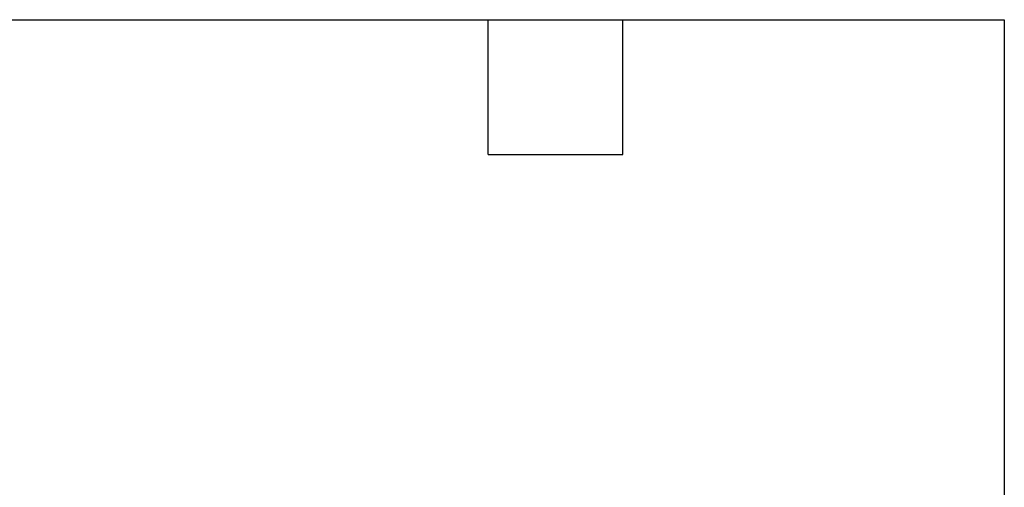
# Model space of a CAD drawing. Header units: millimetres. Extents: x 10 to 410, y 10 to 314.
# Tile 7 of 7: x 326 to 410, y 275 to 314. Entities that reach past the tile are written whole.
import ezdxf

# ---------------------------------------------------------------- set-up
doc = ezdxf.new("R2010")
doc.units = ezdxf.units.MM
doc.header["$LTSCALE"] = 1.5
doc.layers.add('TEXT', color=140, linetype='Continuous', lineweight=25)

msp = doc.modelspace()

# ---------------------------------------------------------------- linework, layer by layer
at = {"layer": 'TEXT'}
for p, q in [((9.525, 314.325), (409.575, 314.325)), ((365.76, 302.895), (365.76, 314.325)), ((377.19, 302.895), (377.19, 314.325)), ((409.575, 314.325), (409.575, 9.525)), ((365.76, 302.895), (377.19, 302.895))]:
    msp.add_line(p, q, dxfattribs=at)

doc.saveas('drawing.dxf')
